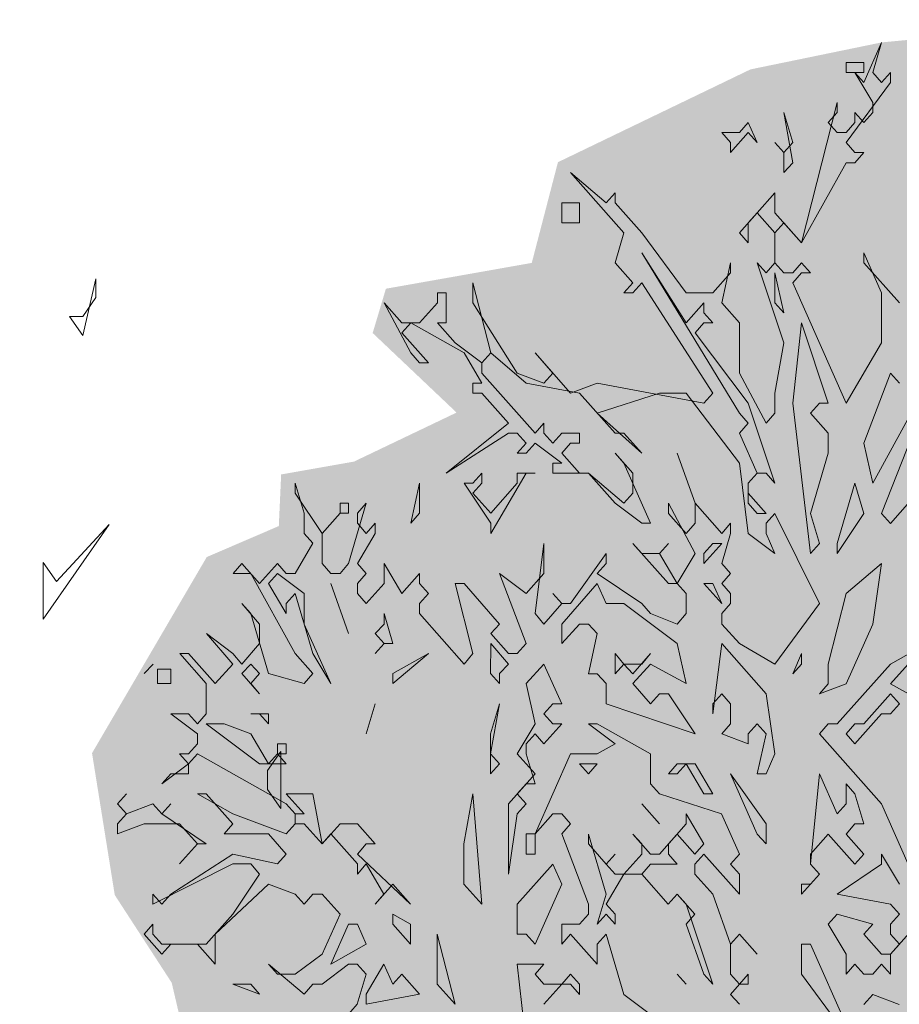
# Model space of a CAD drawing. Header units: metres. Extents: x -111 to -1, y -8 to 26.
# Tile 179 of 209: x -9.12 to -8, y 4.44 to 5.7. Entities that reach past the tile are written whole.
import ezdxf

# ---------------------------------------------------------------- set-up
doc = ezdxf.new("R2010")
doc.units = ezdxf.units.M
doc.header["$MEASUREMENT"] = 0
doc.layers.add('60 Pflanzen außen', color=7, linetype='Continuous')
doc.layers.add('94 Genehmigungsplanung Bemaßung', color=7, linetype='Continuous')
doc.styles.add('ERSTELLTER_STIL_2', font='arial.ttf')
doc.dimstyles.new('ERSTELLTER_STIL__1', dxfattribs={"dimtxt": 0.25, "dimasz": 0.19, "dimexe": 0.18, "dimexo": 0.1, "dimgap": 0, "dimtad": 1, "dimtih": 1, "dimtoh": 1, "dimzin": 0, "dimdsep": 46, "dimtxsty": 'ERSTELLTER_STIL_2', "dimblk": 'ARROWHEAD_6', "dimblk1": 'ARROWHEAD_6', "dimblk2": 'ARROWHEAD_6', "dimcen": 0.09, "dimclrd": 7, "dimclre": 7, "dimclrt": 7, "dimazin": 0, "dimtfac": 1, "dimtdec": 4, "dimtmove": 0, "dimatfit": 3, "dimfxl": 1, "dimtolj": 1, "dimtzin": 0, "dimarcsym": 0})

# ---------------------------------------------------------------- blocks, each defined once
blk = doc.blocks.new('Laubbäume 27[5]_1', base_point=(-10.1098, -0.2738))
at = {"layer": '60 Pflanzen außen', "color": 8, "linetype": 'Continuous', "lineweight": 18}
for p, q in [((-9.0422, 5.2973), (-9.0254, 5.3697)), ((-9.0254, 5.3697), (-9.0254, 5.3455)), ((-9.0254, 5.3455), (-9.0422, 5.3214)), ((-9.0422, 5.3214), (-9.059, 5.3214)), ((-9.059, 5.3214), (-9.0422, 5.2973)), ((-9.0927, 4.9355), (-9.0085, 5.0561)), ((-9.0085, 5.0561), (-9.0759, 4.9838)), ((-9.0927, 5.0079), (-9.0927, 4.9355)), ((-9.0759, 4.9838), (-9.0927, 5.0079)), ((-8.7897, 4.7667), (-8.8066, 4.7426)), ((-8.7898, 4.6943), (-8.7897, 4.7667)), ((-8.8066, 4.7426), (-8.8066, 4.7185)), ((-8.8066, 4.7185), (-8.7898, 4.6943))]:
    blk.add_line(p, q, dxfattribs=at)
blk = doc.blocks.new('Laubbäume 27[6]_1', base_point=(-8.3502, -0.2668))
at = {"layer": '60 Pflanzen außen', "linetype": 'Continuous', "lineweight": 0, "true_color": 0xffffff}
blk.add_hatch(color=7, dxfattribs=at).paths.add_polyline_path([(-6.6475, 2.5065), (-6.8906, 2.5734), (-6.9676, 2.7181), (-7.1273, 2.91), (-7.1854, 2.995), (-7.1443, 3.0471), (-7.0934, 3.006), (-6.9603, 2.9292), (-6.97, 2.8195), (-6.8877, 2.7456), (-6.8078, 2.8469), (-6.5923, 2.8497), (-6.5705, 3.0827), (-6.5801, 3.2471), (-6.5341, 3.3623), (-6.6067, 3.5213), (-6.7472, 3.6063), (-6.7956, 3.5788), (-6.815, 3.524), (-6.9063, 3.4876), (-6.9312, 3.6255), (-6.8634, 3.6775), (-6.7786, 3.8173), (-6.9795, 3.9483), (-6.9359, 4.1436), (-7.1587, 4.2395), (-7.2472, 4.3596), (-7.1661, 4.5142), (-7.2428, 4.8339), (-7.3857, 4.9445), (-7.4921, 4.9878), (-7.4929, 5.0797), (-7.5528, 5.2101), (-7.6311, 5.1785), (-7.7346, 5.2548), (-7.6859, 5.3589), (-7.6495, 5.5048), (-7.6591, 5.6825), (-7.7985, 5.6923), (-8.0234, 5.6709), (-8.1907, 5.6365), (-8.4362, 5.5182), (-8.4696, 5.3898), (-8.6556, 5.3569), (-8.6725, 5.3004), (-8.5655, 5.199), (-8.6963, 5.1365), (-8.7892, 5.1201), (-8.7922, 5.0543), (-8.8841, 5.0148), (-9.0304, 4.7648), (-9.0014, 4.5839), (-8.9288, 4.4721), (-8.9026, 4.3602), (-9.0217, 4.3931), (-9.1467, 4.4326), (-9.1588, 4.7287), (-9.3325, 4.9228), (-9.4081, 4.9129), (-9.5999, 4.5421), (-9.6289, 4.3998), (-9.7277, 4.2715), (-9.5678, 4.1386), (-9.3892, 3.9401), (-9.3493, 3.8315), (-9.4185, 3.7174), (-9.5105, 3.7545), (-9.5629, 3.8178), (-9.5716, 3.6712), (-9.6152, 3.5988), (-9.739, 3.7108), (-9.862, 3.7222), (-9.8201, 3.4759), (-10.0972, 3.4227), (-10.2469, 3.3386), (-10.3027, 3.1333), (-10.3139, 2.9644), (-10.3097, 2.7417), (-10.3013, 2.5665), (-10.1089, 2.3722), (-10.1257, 2.287), (-10.0294, 2.2017), (-10.0336, 2.0691), (-9.9385, 1.9105), (-9.7785, 1.818), (-9.9375, 1.6664), (-9.8705, 1.5385), (-9.812, 1.6427), (-9.7268, 1.6948), (-9.6488, 1.5054), (-9.661, 1.3656), (-9.5538, 1.3451), (-9.699, 1.2022), (-9.7618, 1.079), (-9.7535, 0.8517), (-9.5797, 0.8845), (-9.4074, 0.7906), (-9.395, 0.6372), (-9.2824, 0.4755), (-9.1933, 0.3727), (-9.115, 0.4201), (-9.0703, 0.7085), (-9.0284, 0.7796), (-8.9726, 0.7203), (-8.9029, 0.748), (-8.8626, 0.7614), (-8.875, 0.9216), (-8.7495, 1.044), (-8.6798, 1.044), (-8.5299, 0.9848), (-8.4671, 0.969), (-8.2958, 0.8165), (-8.2505, 0.4971), (-8.2845, 0.3821), (-8.2619, 0.2288), (-8.2732, 0.0883), (-8.2619, 0.05), (-8.2732, -0.0139), (-8.2619, -0.0267), (-8.2846, -0.18), (-8.3072, -0.2311), (-8.2619, -0.2183), (-8.2393, -0.1928), (-8.1826, -0.2311), (-8.1486, -0.2183), (-8.1373, -0.2055), (-8.1033, -0.2311), (-8.092, -0.2439), (-8.0466, -0.2311), (-8.0126, -0.2311), (-8.0466, -0.1672), (-8.0576, 0.0931), (-8.0466, 0.2032), (-8.0579, 0.216), (-8.0466, 0.2288), (-8.0692, 0.3821), (-8.0525, 0.4573), (-7.9431, 0.413), (-7.8131, 0.3147), (-7.7695, 0.3443), (-7.7538, 0.4166), (-7.7085, 0.4725), (-7.6765, 0.3903), (-7.617, 0.3376), (-7.5457, 0.3732), (-7.5219, 0.4934), (-7.5372, 0.7254), (-7.4614, 0.6977), (-7.4818, 0.8034), (-7.4207, 0.8582), (-7.3971, 0.9361), (-7.3153, 0.9443), (-7.3063, 0.8721), (-7.2478, 0.831), (-7.2417, 0.6985), (-7.1489, 0.5614), (-7.0279, 0.7396), (-7.0864, 0.8972), (-7.2158, 1.0956), (-7.1549, 1.1325), (-6.9835, 0.9338), (-6.9088, 0.9634), (-7.0359, 1.1531), (-7.0343, 1.3175), (-6.9552, 1.2604), (-6.82, 1.4089), (-6.9209, 1.6396), (-6.8665, 1.6533), (-6.7736, 1.6031), (-6.6979, 1.6728), (-6.7711, 1.9357), (-6.7115, 2.0427), (-6.6098, 2.1413), (-6.589, 2.2701)])
at = {"layer": '60 Pflanzen außen', "color": 8, "linetype": 'Continuous', "lineweight": 18}
for p, q in [((-8.0234, 5.6709), (-8.0461, 5.6198)), ((-8.0347, 5.6326), (-8.0234, 5.6709)), ((-8.0461, 5.6454), (-8.0687, 5.6454)), ((-8.0687, 5.6454), (-8.0687, 5.6326)), ((-8.0461, 5.6326), (-8.0461, 5.6454)), ((-8.0687, 5.6326), (-8.0574, 5.6326)), ((-8.0574, 5.6326), (-8.0461, 5.6326)), ((-8.0574, 5.6326), (-8.0347, 5.5943)), ((-8.0461, 5.6198), (-8.0574, 5.6326)), ((-8.0234, 5.6198), (-8.0347, 5.6326)), ((-8.0121, 5.6326), (-8.0234, 5.6198)), ((-8.0121, 5.6198), (-8.0121, 5.6326)), ((-8.0687, 5.5432), (-8.0121, 5.6198)), ((-8.0801, 5.5943), (-8.1254, 5.4154)), ((-8.0801, 5.5815), (-8.0801, 5.5943)), ((-8.0347, 5.5943), (-8.0347, 5.5815)), ((-8.1367, 5.5176), (-8.1481, 5.5815)), ((-8.1481, 5.5815), (-8.1367, 5.5432)), ((-8.0914, 5.5687), (-8.0801, 5.5815)), ((-8.0461, 5.5687), (-8.0574, 5.5815)), ((-8.0574, 5.5815), (-8.0574, 5.5687)), ((-8.0347, 5.5815), (-8.0461, 5.5687)), ((-8.1934, 5.5688), (-8.2047, 5.556)), ((-8.1821, 5.5432), (-8.1934, 5.5688)), ((-8.0801, 5.556), (-8.0914, 5.5687)), ((-8.0574, 5.5687), (-8.0687, 5.556)), ((-8.2274, 5.556), (-8.216, 5.5432)), ((-8.2047, 5.556), (-8.2274, 5.556)), ((-8.216, 5.5304), (-8.1934, 5.556)), ((-8.1934, 5.556), (-8.1821, 5.5432)), ((-8.0687, 5.556), (-8.0801, 5.556)), ((-8.216, 5.5432), (-8.216, 5.5304)), ((-8.1481, 5.5304), (-8.1594, 5.5432)), ((-8.1594, 5.5432), (-8.1481, 5.5304)), ((-8.1367, 5.5432), (-8.1481, 5.5304)), ((-8.0574, 5.5304), (-8.0687, 5.5432)), ((-8.1481, 5.5304), (-8.1481, 5.5049)), ((-8.0574, 5.5176), (-8.0461, 5.5304)), ((-8.0461, 5.5304), (-8.0574, 5.5304)), ((-8.1481, 5.5049), (-8.1367, 5.5176)), ((-8.1254, 5.4154), (-8.0687, 5.5176)), ((-8.0687, 5.5176), (-8.0574, 5.5176)), ((-8.3747, 5.4666), (-8.42, 5.5049)), ((-8.42, 5.5049), (-8.352, 5.4282)), ((-8.3634, 5.4793), (-8.3747, 5.4666)), ((-8.3634, 5.4666), (-8.3634, 5.4793)), ((-8.1594, 5.4793), (-8.2047, 5.4282)), ((-8.1594, 5.4538), (-8.1594, 5.4793)), ((-8.4087, 5.4666), (-8.4313, 5.4666)), ((-8.4313, 5.4666), (-8.4313, 5.441)), ((-8.4087, 5.441), (-8.4087, 5.4666)), ((-8.3294, 5.4282), (-8.3634, 5.4666)), ((-8.1934, 5.441), (-8.1821, 5.4538)), ((-8.1821, 5.4538), (-8.1594, 5.4282)), ((-8.1254, 5.4154), (-8.1594, 5.4538)), ((-8.4313, 5.441), (-8.42, 5.441)), ((-8.42, 5.441), (-8.4087, 5.441)), ((-8.1934, 5.4155), (-8.1934, 5.441)), ((-8.1594, 5.4282), (-8.1481, 5.441)), ((-8.1481, 5.441), (-8.1254, 5.4154)), ((-8.352, 5.4282), (-8.3634, 5.3899)), ((-8.2727, 5.3516), (-8.3294, 5.4282)), ((-8.2047, 5.4282), (-8.1934, 5.4155)), ((-8.1594, 5.4282), (-8.1594, 5.3899)), ((-8.1594, 5.3899), (-8.1594, 5.4282)), ((-8.2727, 5.3133), (-8.3294, 5.4027)), ((-8.3294, 5.4027), (-8.2047, 5.1983)), ((-8.0461, 5.3899), (-8.0461, 5.4027)), ((-8.0461, 5.4027), (-8.0234, 5.3516)), ((-8.3634, 5.3899), (-8.3407, 5.3644)), ((-8.2274, 5.3388), (-8.2161, 5.3899)), ((-8.2161, 5.3899), (-8.2161, 5.3771)), ((-8.1707, 5.3771), (-8.1821, 5.3899)), ((-8.1821, 5.3899), (-8.1481, 5.2877)), ((-8.1594, 5.3899), (-8.1707, 5.3771)), ((-8.1481, 5.3771), (-8.1594, 5.3899)), ((-8.1254, 5.3899), (-8.1367, 5.3771)), ((-8.1141, 5.3771), (-8.1254, 5.3899)), ((-8.0008, 5.3388), (-8.0461, 5.3899)), ((-8.2161, 5.3771), (-8.2387, 5.3516)), ((-8.1481, 5.326), (-8.1594, 5.3771)), ((-8.1594, 5.3771), (-8.1594, 5.3388)), ((-8.1367, 5.3771), (-8.1481, 5.3771)), ((-8.1367, 5.3643), (-8.1254, 5.3771)), ((-8.1254, 5.3771), (-8.1141, 5.3771)), ((-8.5447, 5.3388), (-8.5447, 5.3644)), ((-8.5447, 5.3644), (-8.522, 5.275)), ((-8.3407, 5.3644), (-8.352, 5.3516)), ((-8.3407, 5.3516), (-8.3294, 5.3644)), ((-8.3294, 5.3644), (-8.2387, 5.2238)), ((-8.0688, 5.211), (-8.1367, 5.3643)), ((-8.5787, 5.3516), (-8.59, 5.3516)), ((-8.59, 5.3516), (-8.59, 5.3388)), ((-8.5787, 5.3133), (-8.5787, 5.3516)), ((-8.352, 5.3516), (-8.3407, 5.3516)), ((-8.2387, 5.3516), (-8.2727, 5.3516)), ((-8.0234, 5.3516), (-8.0234, 5.2877)), ((-8.6353, 5.3133), (-8.658, 5.3388)), ((-8.658, 5.3388), (-8.624, 5.275)), ((-8.59, 5.3388), (-8.6127, 5.3133)), ((-8.488, 5.2494), (-8.5447, 5.3388)), ((-8.2501, 5.3388), (-8.2727, 5.3133)), ((-8.2501, 5.326), (-8.2501, 5.3388)), ((-8.2047, 5.3133), (-8.2274, 5.3388)), ((-8.1594, 5.3388), (-8.1481, 5.326)), ((-8.2387, 5.3133), (-8.2501, 5.326)), ((-8.6127, 5.3133), (-8.6353, 5.3133)), ((-8.6353, 5.3005), (-8.624, 5.3133)), ((-8.624, 5.3133), (-8.556, 5.275)), ((-8.5673, 5.2877), (-8.59, 5.3133)), ((-8.59, 5.3133), (-8.5787, 5.3133)), ((-8.2614, 5.3005), (-8.2501, 5.3133)), ((-8.2501, 5.3133), (-8.2387, 5.3133)), ((-8.2047, 5.2494), (-8.2047, 5.3133)), ((-8.1254, 5.3132), (-8.1368, 5.211)), ((-8.0914, 5.211), (-8.1254, 5.3132)), ((-8.6013, 5.2622), (-8.6353, 5.3005)), ((-8.1934, 5.2111), (-8.2614, 5.3005)), ((-8.5333, 5.2622), (-8.5673, 5.2877)), ((-8.1481, 5.2877), (-8.1594, 5.2238)), ((-8.0234, 5.2877), (-8.0688, 5.211)), ((-8.624, 5.275), (-8.6127, 5.2622)), ((-8.556, 5.275), (-8.5333, 5.2366)), ((-8.522, 5.275), (-8.5333, 5.2622)), ((-8.5333, 5.2622), (-8.522, 5.275)), ((-8.522, 5.275), (-8.4767, 5.2366)), ((-8.42, 5.2239), (-8.4654, 5.275)), ((-8.4654, 5.275), (-8.4427, 5.2494)), ((-8.0348, 5.1088), (-7.9441, 5.2749)), ((-8.6127, 5.2622), (-8.6013, 5.2622)), ((-8.5333, 5.2494), (-8.5333, 5.2622)), ((-8.4654, 5.1728), (-8.5333, 5.2494)), ((-8.454, 5.2366), (-8.488, 5.2494)), ((-8.4427, 5.2494), (-8.454, 5.2366)), ((-8.1708, 5.1855), (-8.2047, 5.2494)), ((-8.0121, 5.2494), (-8.0461, 5.1599)), ((-8.0008, 5.2366), (-8.0121, 5.2494)), ((-8.5333, 5.2366), (-8.5447, 5.2366)), ((-8.5447, 5.2366), (-8.5447, 5.2239)), ((-8.4767, 5.2366), (-8.4087, 5.2238)), ((-8.386, 5.2366), (-8.42, 5.2239)), ((-8.2501, 5.2111), (-8.386, 5.2366)), ((-8.5447, 5.2239), (-8.5333, 5.2239)), ((-8.5333, 5.2239), (-8.4994, 5.1855)), ((-8.4087, 5.2238), (-8.3634, 5.1727)), ((-8.386, 5.1983), (-8.3067, 5.2238)), ((-8.3067, 5.2238), (-8.2727, 5.2238)), ((-8.2727, 5.2238), (-8.2048, 5.1344)), ((-8.2387, 5.2238), (-8.2501, 5.2111)), ((-8.1594, 5.2238), (-8.1594, 5.1983)), ((-8.1594, 5.1089), (-8.1934, 5.2111)), ((-8.1368, 5.211), (-8.1141, 5.0194)), ((-8.1141, 5.1983), (-8.1028, 5.211)), ((-8.1028, 5.211), (-8.0914, 5.211)), ((-8.3294, 5.1472), (-8.386, 5.1983)), ((-8.2047, 5.1983), (-8.1934, 5.1855)), ((-8.1594, 5.1983), (-8.1708, 5.1855)), ((-8.0914, 5.1727), (-8.1141, 5.1983)), ((-8.4994, 5.1855), (-8.5787, 5.1217)), ((-8.454, 5.1855), (-8.4654, 5.1728)), ((-8.454, 5.1728), (-8.454, 5.1855)), ((-8.1934, 5.1855), (-8.2047, 5.1727)), ((-8.0235, 5.0705), (-7.9781, 5.1855)), ((-8.5787, 5.1217), (-8.4994, 5.1728)), ((-8.4994, 5.1728), (-8.488, 5.1728)), ((-8.488, 5.1728), (-8.4767, 5.16)), ((-8.4427, 5.16), (-8.454, 5.1728)), ((-8.4314, 5.1728), (-8.4427, 5.16)), ((-8.4087, 5.1727), (-8.4314, 5.1728)), ((-8.4087, 5.16), (-8.4087, 5.1727)), ((-8.3634, 5.1727), (-8.3521, 5.1727)), ((-8.3521, 5.1727), (-8.3294, 5.1472)), ((-8.2047, 5.1727), (-8.1821, 5.1216)), ((-8.0914, 5.1472), (-8.0914, 5.1727)), ((-8.4767, 5.16), (-8.488, 5.1472)), ((-8.4767, 5.1472), (-8.4654, 5.16)), ((-8.4654, 5.16), (-8.4314, 5.1344)), ((-8.4314, 5.1472), (-8.42, 5.16)), ((-8.42, 5.16), (-8.4087, 5.16)), ((-8.0461, 5.1599), (-8.0348, 5.1088)), ((-8.488, 5.1472), (-8.4767, 5.1472)), ((-8.4087, 5.1216), (-8.4314, 5.1472)), ((-8.3521, 5.1344), (-8.3634, 5.1472)), ((-8.3634, 5.1472), (-8.3407, 5.1216)), ((-8.2614, 5.0833), (-8.2841, 5.1472)), ((-8.2841, 5.1472), (-8.2614, 5.0833)), ((-8.1141, 5.0705), (-8.0914, 5.1472)), ((-8.4314, 5.1344), (-8.4427, 5.1344)), ((-8.4427, 5.1344), (-8.4427, 5.1217)), ((-8.3181, 5.0578), (-8.3521, 5.1344)), ((-8.2048, 5.1344), (-8.1934, 5.045)), ((-8.5334, 5.1217), (-8.5447, 5.1089)), ((-8.5334, 5.1089), (-8.5334, 5.1217)), ((-8.522, 5.045), (-8.4767, 5.1217)), ((-8.4654, 5.1217), (-8.488, 5.1217)), ((-8.488, 5.1217), (-8.488, 5.1089)), ((-8.4767, 5.1217), (-8.4654, 5.1217)), ((-8.4427, 5.1217), (-8.3974, 5.1216)), ((-8.3974, 5.1216), (-8.4087, 5.1216)), ((-8.3974, 5.1216), (-8.3634, 5.0833)), ((-8.3521, 5.0833), (-8.3974, 5.1216)), ((-8.3407, 5.1216), (-8.3407, 5.0961)), ((-8.1821, 5.1216), (-8.1934, 5.1089)), ((-8.1934, 5.1089), (-8.1821, 5.1216)), ((-8.1821, 5.1216), (-8.1708, 5.1216)), ((-8.1708, 5.1216), (-8.1594, 5.1089)), ((-8.7713, 5.0961), (-8.7713, 5.1089)), ((-8.7713, 5.1089), (-8.76, 5.0706)), ((-8.624, 5.0578), (-8.6127, 5.1089)), ((-8.6127, 5.1089), (-8.6127, 5.0706)), ((-8.5447, 5.1089), (-8.556, 5.1089)), ((-8.556, 5.1089), (-8.522, 5.0578)), ((-8.5447, 5.0961), (-8.5334, 5.1089)), ((-8.488, 5.1089), (-8.522, 5.0706)), ((-8.1934, 5.1089), (-8.1934, 5.0833)), ((-8.1934, 5.0961), (-8.1934, 5.1089)), ((-8.0574, 5.1088), (-8.0801, 5.0322)), ((-8.0461, 5.0705), (-8.0574, 5.1088)), ((-8.7368, 5.045), (-8.7713, 5.0961)), ((-8.522, 5.0706), (-8.5447, 5.0961)), ((-8.3407, 5.0961), (-8.3521, 5.0833)), ((-8.1708, 5.0705), (-8.1934, 5.0961)), ((-7.9781, 5.0961), (-8.0121, 5.0577)), ((-8.7033, 5.0834), (-8.7141, 5.0834)), ((-8.7141, 5.0834), (-8.7141, 5.0706)), ((-8.6807, 5.0834), (-8.7033, 5.0067)), ((-8.7033, 5.0706), (-8.7033, 5.0834)), ((-8.692, 5.0706), (-8.6807, 5.0834)), ((-8.3634, 5.0833), (-8.3294, 5.0578)), ((-8.2954, 5.0705), (-8.2954, 5.0833)), ((-8.2954, 5.0833), (-8.2614, 5.0194)), ((-8.2274, 5.045), (-8.2614, 5.0833)), ((-8.2614, 5.0833), (-8.2614, 5.0578)), ((-8.1934, 5.0833), (-8.1821, 5.0705)), ((-8.76, 5.0706), (-8.76, 5.045)), ((-8.7368, 5.045), (-8.7141, 5.0706)), ((-8.7141, 5.0706), (-8.7368, 5.045)), ((-8.7141, 5.0706), (-8.7033, 5.0706)), ((-8.692, 5.0578), (-8.692, 5.0706)), ((-8.6127, 5.0706), (-8.624, 5.0578)), ((-8.2727, 5.045), (-8.2954, 5.0705)), ((-8.1821, 5.0705), (-8.1708, 5.0705)), ((-8.1708, 5.0578), (-8.1594, 5.0705)), ((-8.1594, 5.0705), (-8.1028, 4.9555)), ((-8.1028, 5.0322), (-8.1141, 5.0705)), ((-8.0801, 5.0194), (-8.0461, 5.0705)), ((-8.0121, 5.0577), (-8.0235, 5.0705)), ((-8.6807, 5.045), (-8.692, 5.0578)), ((-8.6693, 5.0578), (-8.6807, 5.045)), ((-8.6693, 5.045), (-8.6693, 5.0578)), ((-8.522, 5.0578), (-8.522, 5.045)), ((-8.3294, 5.0578), (-8.3181, 5.0578)), ((-8.2614, 5.0578), (-8.2727, 5.045)), ((-8.2161, 5.0578), (-8.2274, 5.045)), ((-8.2161, 5.045), (-8.2161, 5.0578)), ((-8.1708, 5.045), (-8.1708, 5.0578)), ((-8.76, 5.045), (-8.7487, 5.0323)), ((-8.7368, 5.0067), (-8.7368, 5.045)), ((-8.692, 5.0067), (-8.6693, 5.045)), ((-8.2274, 5.0067), (-8.2161, 5.045)), ((-8.1934, 5.045), (-8.1594, 5.0194)), ((-8.1594, 5.0194), (-8.1708, 5.045)), ((-8.7487, 5.0323), (-8.7713, 4.9939)), ((-8.4654, 4.9428), (-8.454, 5.0322)), ((-8.454, 5.0322), (-8.4541, 4.9939)), ((-8.3294, 5.0194), (-8.3407, 5.0322)), ((-8.3407, 5.0322), (-8.2954, 4.9811)), ((-8.3067, 5.0194), (-8.2954, 5.0322)), ((-8.2954, 5.0322), (-8.3067, 5.0194)), ((-8.2501, 5.0067), (-8.2274, 5.0322)), ((-8.2388, 5.0322), (-8.2501, 5.0194)), ((-8.2274, 5.0322), (-8.2388, 5.0322)), ((-8.1141, 5.0194), (-8.1028, 5.0322)), ((-8.0801, 5.0322), (-8.0801, 5.0194)), ((-8.3747, 5.0194), (-8.4201, 4.9556)), ((-8.3747, 5.0067), (-8.3747, 5.0194)), ((-8.3067, 5.0194), (-8.3294, 5.0194)), ((-8.2841, 4.9811), (-8.3067, 5.0194)), ((-8.2614, 5.0194), (-8.2841, 4.9811)), ((-8.2501, 5.0194), (-8.2501, 5.0067)), ((-8.8393, 5.0067), (-8.8506, 4.9939)), ((-8.8167, 4.9812), (-8.8393, 5.0067)), ((-8.794, 5.0067), (-8.8167, 4.9812)), ((-8.7827, 4.9939), (-8.794, 5.0067)), ((-8.726, 4.9939), (-8.7368, 5.0067)), ((-8.7033, 5.0067), (-8.7141, 4.9939)), ((-8.6807, 4.9939), (-8.692, 5.0067)), ((-8.6354, 4.9684), (-8.658, 5.0067)), ((-8.658, 5.0067), (-8.658, 4.9811)), ((-8.3861, 4.9939), (-8.3747, 5.0067)), ((-8.2161, 4.9939), (-8.2274, 5.0067)), ((-8.0235, 5.0066), (-8.0688, 4.9683)), ((-8.0348, 4.9294), (-8.0235, 5.0066)), ((-8.8506, 4.9939), (-8.828, 4.9939)), ((-8.828, 4.9939), (-8.7713, 4.8917)), ((-8.794, 4.9939), (-8.8053, 4.9812)), ((-8.76, 4.9684), (-8.794, 4.9939)), ((-8.7713, 4.9939), (-8.7827, 4.9939)), ((-8.7141, 4.9939), (-8.726, 4.9939)), ((-8.692, 4.9812), (-8.6807, 4.9939)), ((-8.6127, 4.9939), (-8.6354, 4.9684)), ((-8.6127, 4.9811), (-8.6127, 4.9939)), ((-8.4767, 4.9684), (-8.5107, 4.9939)), ((-8.5107, 4.9939), (-8.4767, 4.9045)), ((-8.4541, 4.9939), (-8.4767, 4.9684)), ((-8.3294, 4.9556), (-8.3861, 4.9939)), ((-8.2274, 4.9811), (-8.2161, 4.9939)), ((-8.8053, 4.9812), (-8.7827, 4.9428)), ((-8.726, 4.9812), (-8.7033, 4.9173)), ((-8.7033, 4.9173), (-8.726, 4.9812)), ((-8.692, 4.9684), (-8.692, 4.9812)), ((-8.658, 4.9811), (-8.6807, 4.9556)), ((-8.6014, 4.9684), (-8.6127, 4.9811)), ((-8.556, 4.9811), (-8.5674, 4.9811)), ((-8.5674, 4.9811), (-8.5447, 4.8917)), ((-8.5107, 4.9294), (-8.556, 4.9811)), ((-8.3861, 4.9811), (-8.4314, 4.9294)), ((-8.3747, 4.9556), (-8.3861, 4.9811)), ((-8.2954, 4.9811), (-8.2841, 4.9811)), ((-8.2841, 4.9811), (-8.2728, 4.9683)), ((-8.2388, 4.9811), (-8.2501, 4.9811)), ((-8.2501, 4.9811), (-8.2274, 4.9556)), ((-8.2274, 4.9556), (-8.2388, 4.9811)), ((-8.2161, 4.9683), (-8.2274, 4.9811)), ((-8.7827, 4.9556), (-8.7713, 4.9684)), ((-8.7713, 4.9684), (-8.7487, 4.8917)), ((-8.76, 4.9294), (-8.76, 4.9684)), ((-8.6807, 4.9556), (-8.692, 4.9684)), ((-8.6127, 4.9556), (-8.6014, 4.9684)), ((-8.4314, 4.9556), (-8.4427, 4.9684)), ((-8.4427, 4.9684), (-8.4314, 4.9556)), ((-8.2728, 4.9683), (-8.2728, 4.9428)), ((-8.2161, 4.9556), (-8.2161, 4.9683)), ((-8.0688, 4.9683), (-8.0915, 4.8783)), ((-8.828, 4.9428), (-8.8393, 4.9556)), ((-8.8393, 4.9556), (-8.8167, 4.9294)), ((-8.7827, 4.9428), (-8.7827, 4.9556)), ((-8.6127, 4.9428), (-8.6127, 4.9556)), ((-8.4314, 4.9556), (-8.4541, 4.9294)), ((-8.4201, 4.9556), (-8.4314, 4.9556)), ((-8.3521, 4.9556), (-8.3747, 4.9556)), ((-8.2841, 4.9045), (-8.3521, 4.9556)), ((-8.3181, 4.9428), (-8.3294, 4.9556)), ((-8.2274, 4.9428), (-8.2161, 4.9556)), ((-8.1028, 4.9555), (-8.1595, 4.8783)), ((-8.8053, 4.8662), (-8.828, 4.9428)), ((-8.6467, 4.9045), (-8.658, 4.9428)), ((-8.658, 4.9428), (-8.658, 4.9294)), ((-8.556, 4.8783), (-8.6127, 4.9428)), ((-8.4541, 4.9294), (-8.4654, 4.9428)), ((-8.2841, 4.9294), (-8.3181, 4.9428)), ((-8.2728, 4.9428), (-8.2841, 4.9294)), ((-8.2274, 4.9294), (-8.2274, 4.9428)), ((-7.8988, 4.9428), (-8.0121, 4.8782)), ((-8.8167, 4.9294), (-8.8167, 4.9045)), ((-8.726, 4.8534), (-8.76, 4.9294)), ((-8.658, 4.9294), (-8.6694, 4.9173)), ((-8.522, 4.9173), (-8.5107, 4.9294)), ((-8.4314, 4.9045), (-8.4087, 4.9294)), ((-8.4314, 4.9294), (-8.4314, 4.9045)), ((-8.4087, 4.9294), (-8.3974, 4.9294)), ((-8.3974, 4.9294), (-8.3861, 4.9172)), ((-8.2048, 4.9045), (-8.2274, 4.9294)), ((-8.0688, 4.8533), (-8.0348, 4.9294)), ((-8.8507, 4.8917), (-8.8846, 4.9173)), ((-8.8846, 4.9173), (-8.8507, 4.8783)), ((-8.6694, 4.9173), (-8.658, 4.9045)), ((-8.4994, 4.8917), (-8.522, 4.9173)), ((-8.3861, 4.9172), (-8.3974, 4.8661)), ((-8.8167, 4.9045), (-8.8393, 4.8783)), ((-8.658, 4.9045), (-8.6694, 4.8917)), ((-8.6694, 4.8917), (-8.658, 4.9045)), ((-8.658, 4.9045), (-8.6467, 4.9045)), ((-8.522, 4.9045), (-8.5221, 4.8662)), ((-8.4994, 4.8783), (-8.522, 4.9045)), ((-8.4767, 4.9045), (-8.4881, 4.8917)), ((-8.2728, 4.8534), (-8.2841, 4.9045)), ((-8.2274, 4.9045), (-8.2388, 4.815)), ((-8.1708, 4.8406), (-8.2274, 4.9045)), ((-8.1595, 4.8783), (-8.2048, 4.9045)), ((-8.9073, 4.8917), (-8.9186, 4.8917)), ((-8.9186, 4.8917), (-8.8847, 4.8534)), ((-8.8733, 4.8534), (-8.9073, 4.8917)), ((-8.8393, 4.8783), (-8.8507, 4.8917)), ((-8.7713, 4.8917), (-8.7487, 4.8662)), ((-8.7487, 4.8917), (-8.726, 4.8534)), ((-8.6467, 4.8534), (-8.6014, 4.8917)), ((-8.6014, 4.8917), (-8.6467, 4.8662)), ((-8.5447, 4.8917), (-8.556, 4.8783)), ((-8.4881, 4.8917), (-8.4994, 4.8917)), ((-8.3521, 4.8783), (-8.3634, 4.8917)), ((-8.3634, 4.8917), (-8.3634, 4.8661)), ((-8.3408, 4.8661), (-8.3181, 4.8917)), ((-8.3181, 4.8917), (-8.3294, 4.8783)), ((-8.1368, 4.8661), (-8.1255, 4.8917)), ((-8.1255, 4.8917), (-8.1255, 4.8783)), ((-8.9526, 4.8783), (-8.964, 4.8662)), ((-8.964, 4.8662), (-8.9526, 4.8783)), ((-8.947, 4.8534), (-8.947, 4.8719)), ((-8.947, 4.8719), (-8.93, 4.8719)), ((-8.93, 4.8719), (-8.93, 4.8534)), ((-8.8507, 4.8783), (-8.8733, 4.8534)), ((-8.828, 4.8783), (-8.8393, 4.8662)), ((-8.8167, 4.8662), (-8.828, 4.8783)), ((-8.5107, 4.8662), (-8.4994, 4.8783)), ((-8.4541, 4.8783), (-8.4767, 4.8534)), ((-8.4314, 4.8278), (-8.4541, 4.8783)), ((-8.3634, 4.8661), (-8.3521, 4.8783)), ((-8.3521, 4.8783), (-8.3408, 4.8661)), ((-8.3294, 4.8783), (-8.3521, 4.8783)), ((-8.3408, 4.8534), (-8.3181, 4.8783)), ((-8.3181, 4.8783), (-8.2728, 4.8534)), ((-8.1255, 4.8783), (-8.1368, 4.8661)), ((-8.0915, 4.8783), (-8.0915, 4.8533)), ((-8.0121, 4.8782), (-8.0801, 4.8022)), ((-8.0121, 4.8533), (-7.9895, 4.8782)), ((-8.8393, 4.8662), (-8.8167, 4.8406)), ((-8.828, 4.8534), (-8.8167, 4.8662)), ((-8.76, 4.8534), (-8.8053, 4.8662)), ((-8.7487, 4.8662), (-8.76, 4.8534)), ((-8.6467, 4.8662), (-8.6467, 4.8534)), ((-8.5221, 4.8662), (-8.5107, 4.8534)), ((-8.5107, 4.8534), (-8.5107, 4.8662)), ((-8.3974, 4.8661), (-8.3861, 4.8661)), ((-8.3861, 4.8661), (-8.3747, 4.8534)), ((-8.93, 4.8534), (-8.947, 4.8534)), ((-8.8847, 4.8534), (-8.8847, 4.8151)), ((-8.8167, 4.8406), (-8.828, 4.8534)), ((-8.4767, 4.8534), (-8.4654, 4.8023)), ((-8.3747, 4.8534), (-8.3747, 4.8278)), ((-8.3181, 4.8278), (-8.3408, 4.8534)), ((-8.0915, 4.8533), (-8.1028, 4.8406)), ((-8.1028, 4.8406), (-8.0688, 4.8533)), ((-7.9668, 4.8278), (-8.0121, 4.8533)), ((-8.3068, 4.8406), (-8.3181, 4.8278)), ((-8.2954, 4.8406), (-8.3068, 4.8406)), ((-8.2614, 4.7895), (-8.2954, 4.8406)), ((-8.2388, 4.8278), (-8.2274, 4.8406)), ((-8.2274, 4.8406), (-8.2161, 4.8278)), ((-8.1595, 4.7639), (-8.1708, 4.8406)), ((-8.0122, 4.8406), (-8.0461, 4.8022)), ((-8.0008, 4.8278), (-8.0122, 4.8406)), ((-8.6694, 4.8278), (-8.6807, 4.7895)), ((-8.6807, 4.7895), (-8.6694, 4.8278)), ((-8.5221, 4.764), (-8.5107, 4.8278)), ((-8.5107, 4.8278), (-8.5221, 4.7895)), ((-8.4541, 4.8151), (-8.4427, 4.8278)), ((-8.4427, 4.8278), (-8.4314, 4.8278)), ((-8.3747, 4.8278), (-8.2614, 4.7895)), ((-8.2388, 4.815), (-8.2388, 4.8278)), ((-8.2161, 4.8278), (-8.2161, 4.8023)), ((-8.0122, 4.815), (-8.0008, 4.8278)), ((-8.9073, 4.8151), (-8.93, 4.8151)), ((-8.93, 4.8151), (-8.896, 4.7895)), ((-8.896, 4.8023), (-8.9073, 4.8151)), ((-8.8847, 4.8151), (-8.896, 4.8023)), ((-8.8053, 4.8151), (-8.828, 4.8151)), ((-8.828, 4.8151), (-8.8167, 4.8151)), ((-8.8167, 4.8151), (-8.8053, 4.8023)), ((-8.8053, 4.8023), (-8.8053, 4.8151)), ((-8.4427, 4.8023), (-8.4541, 4.8151)), ((-8.0575, 4.7767), (-8.0235, 4.815)), ((-8.0235, 4.815), (-8.0122, 4.815)), ((-8.862, 4.8023), (-8.8847, 4.8023)), ((-8.8847, 4.8023), (-8.8167, 4.7512)), ((-8.828, 4.7895), (-8.862, 4.8023)), ((-8.4654, 4.8023), (-8.4881, 4.764)), ((-8.4541, 4.7767), (-8.4314, 4.8023)), ((-8.4314, 4.8023), (-8.4427, 4.8023)), ((-8.3861, 4.8023), (-8.3974, 4.8023)), ((-8.3974, 4.8023), (-8.3634, 4.7767)), ((-8.3181, 4.7639), (-8.3861, 4.8023)), ((-8.2161, 4.8023), (-8.2274, 4.7895)), ((-8.1935, 4.7895), (-8.1821, 4.8023)), ((-8.1821, 4.8023), (-8.1708, 4.7895)), ((-8.0915, 4.8022), (-8.1028, 4.7895)), ((-8.0801, 4.8022), (-8.0915, 4.8022)), ((-8.0575, 4.8022), (-8.0688, 4.7895)), ((-8.0461, 4.8022), (-8.0575, 4.8022)), ((-8.896, 4.7895), (-8.896, 4.7768)), ((-8.8053, 4.7512), (-8.828, 4.7895)), ((-8.5221, 4.7895), (-8.5221, 4.7384)), ((-8.4767, 4.7767), (-8.4654, 4.7895)), ((-8.4654, 4.7895), (-8.4541, 4.7767)), ((-8.2274, 4.7895), (-8.1935, 4.7767)), ((-8.1935, 4.7767), (-8.1935, 4.7895)), ((-8.1708, 4.7895), (-8.1821, 4.7384)), ((-8.1028, 4.7895), (-8.0235, 4.7)), ((-8.0688, 4.7895), (-8.0575, 4.7767)), ((-8.896, 4.7768), (-8.9073, 4.764)), ((-8.7827, 4.7768), (-8.794, 4.7768)), ((-8.794, 4.7768), (-8.794, 4.764)), ((-8.7827, 4.764), (-8.7827, 4.7768)), ((-8.4767, 4.764), (-8.4767, 4.7767)), ((-8.3634, 4.7767), (-8.3861, 4.7639)), ((-8.9073, 4.764), (-8.9187, 4.764)), ((-8.9187, 4.764), (-8.9073, 4.7512)), ((-8.9073, 4.7512), (-8.896, 4.764)), ((-8.896, 4.764), (-8.7827, 4.7001)), ((-8.794, 4.764), (-8.8053, 4.7512)), ((-8.7827, 4.7512), (-8.794, 4.764)), ((-8.794, 4.764), (-8.7827, 4.764)), ((-8.5107, 4.7512), (-8.5221, 4.764)), ((-8.4881, 4.764), (-8.4654, 4.7384)), ((-8.4654, 4.7256), (-8.4767, 4.764)), ((-8.4201, 4.764), (-8.4654, 4.6618)), ((-8.3861, 4.7639), (-8.4201, 4.764)), ((-8.3181, 4.7256), (-8.3181, 4.7639)), ((-8.1708, 4.7384), (-8.1595, 4.7639)), ((-8.9073, 4.7512), (-8.9413, 4.7257)), ((-8.9073, 4.7384), (-8.9073, 4.7512)), ((-8.8167, 4.7512), (-8.7827, 4.7512)), ((-8.5221, 4.7384), (-8.5107, 4.7512)), ((-8.3861, 4.7512), (-8.4088, 4.7512)), ((-8.4088, 4.7512), (-8.3974, 4.7384)), ((-8.3974, 4.7384), (-8.3861, 4.7512)), ((-8.2841, 4.7512), (-8.2954, 4.7384)), ((-8.2841, 4.7384), (-8.2728, 4.7512)), ((-8.2614, 4.7512), (-8.2841, 4.7512)), ((-8.2728, 4.7512), (-8.2501, 4.7128)), ((-8.2388, 4.7128), (-8.2614, 4.7512)), ((-8.9413, 4.7257), (-8.93, 4.7384)), ((-8.93, 4.7384), (-8.9073, 4.7384)), ((-8.4654, 4.7384), (-8.4994, 4.7001)), ((-8.2954, 4.7384), (-8.2841, 4.7384)), ((-8.1708, 4.6745), (-8.2161, 4.7384)), ((-8.2161, 4.7384), (-8.1821, 4.6617)), ((-8.1821, 4.7384), (-8.1708, 4.7384)), ((-8.1028, 4.7384), (-8.1142, 4.6234)), ((-8.0802, 4.6873), (-8.1028, 4.7384)), ((-8.4881, 4.7129), (-8.4767, 4.7256)), ((-8.4767, 4.7256), (-8.4654, 4.7256)), ((-8.3068, 4.7128), (-8.3181, 4.7256)), ((-8.0575, 4.7128), (-8.0688, 4.7256)), ((-8.0688, 4.7256), (-8.0688, 4.7)), ((-8.998, 4.7001), (-8.9866, 4.7129)), ((-8.9866, 4.7129), (-8.998, 4.7001)), ((-8.8507, 4.6873), (-8.896, 4.7129)), ((-8.896, 4.7129), (-8.8847, 4.7129)), ((-8.8847, 4.7129), (-8.8507, 4.6746)), ((-8.7487, 4.7129), (-8.7827, 4.7129)), ((-8.7827, 4.7129), (-8.76, 4.6873)), ((-8.7368, 4.649), (-8.7487, 4.7129)), ((-8.5447, 4.7129), (-8.5561, 4.649)), ((-8.5334, 4.5723), (-8.5447, 4.7129)), ((-8.4767, 4.7001), (-8.4881, 4.7129)), ((-8.2275, 4.6873), (-8.3068, 4.7128)), ((-8.2501, 4.7128), (-8.2388, 4.7128)), ((-8.0462, 4.6745), (-8.0575, 4.7128)), ((-8.9866, 4.6874), (-8.998, 4.7001)), ((-8.998, 4.7001), (-8.9866, 4.6874)), ((-8.9527, 4.7001), (-8.9866, 4.6874)), ((-8.9413, 4.6874), (-8.9527, 4.7001)), ((-8.9413, 4.6874), (-8.93, 4.7001)), ((-8.93, 4.7001), (-8.9413, 4.6874)), ((-8.7827, 4.7001), (-8.7714, 4.6873)), ((-8.4994, 4.7001), (-8.4994, 4.6107)), ((-8.4881, 4.6873), (-8.4767, 4.7001)), ((-8.3294, 4.7001), (-8.3068, 4.6745)), ((-8.3068, 4.6745), (-8.3294, 4.7001)), ((-8.0688, 4.7), (-8.0802, 4.6873)), ((-8.0235, 4.7), (-7.9895, 4.6234)), ((-8.9866, 4.6874), (-8.998, 4.6746)), ((-8.8847, 4.649), (-8.9413, 4.6874)), ((-8.7827, 4.6618), (-8.8507, 4.6873)), ((-8.7714, 4.6873), (-8.7714, 4.6746)), ((-8.76, 4.6873), (-8.7714, 4.6873)), ((-8.7714, 4.6873), (-8.7714, 4.6746)), ((-8.4994, 4.6107), (-8.4881, 4.6873)), ((-8.4654, 4.6618), (-8.4428, 4.6873)), ((-8.4428, 4.6873), (-8.4314, 4.6873)), ((-8.4314, 4.6873), (-8.4201, 4.6745)), ((-8.2501, 4.649), (-8.2728, 4.6873)), ((-8.2728, 4.6873), (-8.2728, 4.6745)), ((-8.2048, 4.6362), (-8.2275, 4.6873)), ((-8.998, 4.6746), (-8.998, 4.6618)), ((-8.998, 4.6618), (-8.964, 4.6746)), ((-8.964, 4.6746), (-8.9187, 4.6746)), ((-8.9187, 4.6746), (-8.896, 4.649)), ((-8.8507, 4.6746), (-8.862, 4.6618)), ((-8.7714, 4.6746), (-8.7827, 4.6618)), ((-8.7714, 4.6746), (-8.76, 4.6746)), ((-8.76, 4.6746), (-8.7368, 4.649)), ((-8.7141, 4.6746), (-8.7368, 4.649)), ((-8.692, 4.6746), (-8.7141, 4.6746)), ((-8.6694, 4.649), (-8.692, 4.6746)), ((-8.4201, 4.6745), (-8.4314, 4.6618)), ((-8.2728, 4.6745), (-8.3068, 4.6362)), ((-8.1708, 4.649), (-8.1708, 4.6745)), ((-8.0688, 4.6617), (-8.0575, 4.6745)), ((-8.0575, 4.6745), (-8.0462, 4.6745)), ((-8.862, 4.6618), (-8.8054, 4.6618)), ((-8.8054, 4.6618), (-8.7827, 4.6362)), ((-8.7368, 4.649), (-8.726, 4.6618)), ((-8.726, 4.6618), (-8.692, 4.6235)), ((-8.4654, 4.6618), (-8.4767, 4.6618)), ((-8.4767, 4.6618), (-8.4767, 4.6362)), ((-8.4654, 4.6362), (-8.4654, 4.6618)), ((-8.4314, 4.6618), (-8.3974, 4.5723)), ((-8.3974, 4.649), (-8.3974, 4.6617)), ((-8.3974, 4.6617), (-8.3748, 4.5851)), ((-8.3181, 4.6362), (-8.3408, 4.6617)), ((-8.3408, 4.6617), (-8.3294, 4.649)), ((-8.2954, 4.649), (-8.2841, 4.6617)), ((-8.2841, 4.6617), (-8.2615, 4.6362)), ((-8.1821, 4.6617), (-8.1708, 4.649)), ((-8.1142, 4.6362), (-8.0915, 4.6617)), ((-8.0915, 4.6617), (-8.0575, 4.6234)), ((-8.0462, 4.6362), (-8.0688, 4.6617)), ((-8.896, 4.649), (-8.9187, 4.6235)), ((-8.9187, 4.6235), (-8.896, 4.649)), ((-8.896, 4.649), (-8.8847, 4.649)), ((-8.692, 4.6362), (-8.6807, 4.649)), ((-8.6807, 4.649), (-8.6694, 4.649)), ((-8.5561, 4.649), (-8.5561, 4.5979)), ((-8.3748, 4.6234), (-8.3974, 4.649)), ((-8.3294, 4.649), (-8.3294, 4.6362)), ((-8.2954, 4.6362), (-8.2954, 4.649)), ((-8.2615, 4.6362), (-8.2501, 4.649)), ((-8.8507, 4.6362), (-8.93, 4.5851)), ((-8.794, 4.6235), (-8.8507, 4.6362)), ((-8.7827, 4.6362), (-8.794, 4.6235)), ((-8.6241, 4.5723), (-8.692, 4.6362)), ((-8.4767, 4.6362), (-8.4654, 4.6362)), ((-8.3748, 4.6234), (-8.3634, 4.6362)), ((-8.3634, 4.6362), (-8.3748, 4.6234)), ((-8.3294, 4.6362), (-8.3521, 4.6106)), ((-8.3068, 4.6362), (-8.3181, 4.6362)), ((-8.2841, 4.6234), (-8.2954, 4.6362)), ((-8.2615, 4.6234), (-8.2501, 4.6362)), ((-8.2501, 4.6362), (-8.2048, 4.5851)), ((-8.2161, 4.6234), (-8.2048, 4.6362)), ((-8.1142, 4.6234), (-8.1142, 4.6362)), ((-8.0575, 4.6234), (-8.0462, 4.6362)), ((-8.0008, 4.5978), (-8.0235, 4.6362)), ((-8.0235, 4.6362), (-8.0235, 4.6234)), ((-8.9527, 4.5724), (-8.8507, 4.6235)), ((-8.8507, 4.6235), (-8.828, 4.6235)), ((-8.828, 4.6235), (-8.8167, 4.6107)), ((-8.692, 4.6235), (-8.692, 4.6107)), ((-8.692, 4.6107), (-8.6807, 4.6235)), ((-8.6807, 4.6235), (-8.6581, 4.5851)), ((-8.4428, 4.6234), (-8.4881, 4.5723)), ((-8.4314, 4.5979), (-8.4428, 4.6234)), ((-8.3634, 4.6106), (-8.3748, 4.6234)), ((-8.3294, 4.6106), (-8.3181, 4.6234)), ((-8.3181, 4.6234), (-8.2841, 4.6234)), ((-8.2615, 4.6106), (-8.2615, 4.6234)), ((-8.2048, 4.6106), (-8.2161, 4.6234)), ((-8.1028, 4.6106), (-8.1142, 4.6234)), ((-8.1142, 4.6234), (-8.1028, 4.6106)), ((-8.0235, 4.6234), (-8.0802, 4.5851)), ((-8.8167, 4.6107), (-8.8507, 4.5596)), ((-8.3748, 4.5723), (-8.3521, 4.6106)), ((-8.3521, 4.6106), (-8.3634, 4.6106)), ((-8.3521, 4.6106), (-8.3294, 4.6106)), ((-8.3294, 4.6106), (-8.2955, 4.5723)), ((-8.2955, 4.5723), (-8.3294, 4.6106)), ((-8.2388, 4.5851), (-8.2615, 4.6106)), ((-8.2048, 4.5851), (-8.2048, 4.6106)), ((-8.1255, 4.5851), (-8.1028, 4.6106)), ((-8.1028, 4.6106), (-8.1142, 4.5978)), ((-8.8733, 4.534), (-8.8054, 4.5979)), ((-8.8054, 4.5979), (-8.7714, 4.5851)), ((-8.6694, 4.5723), (-8.6467, 4.5979)), ((-8.6467, 4.5979), (-8.6241, 4.5723)), ((-8.5561, 4.5979), (-8.5334, 4.5723)), ((-8.4654, 4.5212), (-8.4314, 4.5979)), ((-8.1142, 4.5978), (-8.1255, 4.5978)), ((-8.1255, 4.5978), (-8.1255, 4.5851)), ((-8.9413, 4.5724), (-8.9527, 4.5852)), ((-8.9527, 4.5852), (-8.9527, 4.5724)), ((-8.93, 4.5851), (-8.9413, 4.5724)), ((-8.7714, 4.5851), (-8.76, 4.5724)), ((-8.76, 4.5724), (-8.7487, 4.5851)), ((-8.7487, 4.5851), (-8.7368, 4.5851)), ((-8.7368, 4.5851), (-8.7141, 4.5596)), ((-8.6581, 4.5851), (-8.6694, 4.5723)), ((-8.3748, 4.5851), (-8.3861, 4.5468)), ((-8.2955, 4.5723), (-8.2841, 4.5851)), ((-8.2841, 4.5851), (-8.2955, 4.5723)), ((-8.2841, 4.5851), (-8.2615, 4.5595)), ((-8.2728, 4.5723), (-8.2841, 4.5851)), ((-8.2161, 4.5212), (-8.2388, 4.5851)), ((-8.0802, 4.5851), (-8.0122, 4.5723)), ((-8.4881, 4.5723), (-8.4881, 4.534)), ((-8.3974, 4.5723), (-8.3974, 4.5595)), ((-8.3634, 4.5595), (-8.3748, 4.5723)), ((-8.2388, 4.4701), (-8.2728, 4.5723)), ((-8.0122, 4.5723), (-8.0008, 4.5595)), ((-8.8507, 4.5596), (-8.8847, 4.5213)), ((-8.7141, 4.5596), (-8.7368, 4.5085)), ((-8.6241, 4.5468), (-8.6467, 4.5596)), ((-8.6467, 4.5596), (-8.6467, 4.5468)), ((-8.3974, 4.5595), (-8.4088, 4.5468)), ((-8.3861, 4.5468), (-8.3748, 4.5595)), ((-8.3748, 4.5595), (-8.3634, 4.5468)), ((-8.3634, 4.5468), (-8.3634, 4.5595)), ((-8.2615, 4.5595), (-8.2728, 4.5468)), ((-8.0802, 4.5595), (-8.0915, 4.5467)), ((-8.0348, 4.5467), (-8.0802, 4.5595)), ((-8.0008, 4.5595), (-8.0122, 4.5467)), ((-8.9527, 4.5468), (-8.964, 4.5341)), ((-8.9527, 4.5341), (-8.9527, 4.5468)), ((-8.7034, 4.5468), (-8.726, 4.4957)), ((-8.692, 4.5468), (-8.7034, 4.5468)), ((-8.6807, 4.5213), (-8.692, 4.5468)), ((-8.6467, 4.5468), (-8.6241, 4.5212)), ((-8.6241, 4.5212), (-8.6241, 4.5468)), ((-8.4088, 4.5468), (-8.4314, 4.5468)), ((-8.4314, 4.5468), (-8.4314, 4.5212)), ((-8.2728, 4.5468), (-8.2501, 4.4829)), ((-8.0915, 4.5467), (-8.0688, 4.5084)), ((-8.0462, 4.534), (-8.0348, 4.5467)), ((-8.0122, 4.5467), (-8.0122, 4.534)), ((-8.0122, 4.5084), (-7.9782, 4.5467)), ((-8.964, 4.5341), (-8.9413, 4.5085)), ((-8.9413, 4.5213), (-8.9527, 4.5341)), ((-8.8734, 4.4957), (-8.8733, 4.534)), ((-8.5674, 4.4446), (-8.5901, 4.534)), ((-8.5901, 4.534), (-8.5901, 4.4701)), ((-8.4881, 4.534), (-8.4768, 4.534)), ((-8.4768, 4.534), (-8.4654, 4.5212)), ((-8.4314, 4.5212), (-8.4201, 4.534)), ((-8.4201, 4.534), (-8.3861, 4.4957)), ((-8.3861, 4.5212), (-8.3748, 4.534)), ((-8.3748, 4.534), (-8.3521, 4.4573)), ((-8.2161, 4.5212), (-8.2048, 4.534)), ((-8.2048, 4.534), (-8.2161, 4.5212)), ((-8.2048, 4.534), (-8.1821, 4.5084)), ((-8.1821, 4.5084), (-8.2048, 4.534)), ((-8.0235, 4.5084), (-8.0462, 4.534)), ((-8.0122, 4.534), (-8.0008, 4.5212)), ((-8.8847, 4.5213), (-8.9413, 4.5213)), ((-8.9413, 4.5085), (-8.93, 4.5213)), ((-8.93, 4.5213), (-8.896, 4.5213)), ((-8.896, 4.5213), (-8.8734, 4.4957)), ((-8.726, 4.4957), (-8.6807, 4.5213)), ((-8.3861, 4.4957), (-8.3861, 4.5212)), ((-8.2161, 4.4829), (-8.2161, 4.5212)), ((-8.1142, 4.5212), (-8.1255, 4.5212)), ((-8.1255, 4.5212), (-8.1255, 4.4829)), ((-8.0575, 4.3934), (-8.1142, 4.5212)), ((-8.0008, 4.5212), (-8.0122, 4.5084)), ((-8.7368, 4.5085), (-8.7714, 4.4829)), ((-8.0688, 4.5084), (-8.0688, 4.4829)), ((-8.0122, 4.5084), (-8.0235, 4.5084)), ((-8.0122, 4.4829), (-8.0122, 4.5084)), ((-8.794, 4.4829), (-8.8054, 4.4957)), ((-8.8054, 4.4957), (-8.76, 4.4574)), ((-8.7368, 4.4702), (-8.7034, 4.4957)), ((-8.7034, 4.4957), (-8.6921, 4.4957)), ((-8.6921, 4.4957), (-8.6807, 4.4829)), ((-8.6581, 4.4957), (-8.6807, 4.4574)), ((-8.6467, 4.4701), (-8.6581, 4.4957)), ((-8.4541, 4.4957), (-8.4881, 4.4957)), ((-8.4881, 4.4957), (-8.4768, 4.3935)), ((-8.4654, 4.4829), (-8.4541, 4.4957)), ((-8.0688, 4.4829), (-8.0575, 4.4956)), ((-8.0575, 4.4956), (-8.0462, 4.4829)), ((-8.0348, 4.4829), (-8.0235, 4.4956)), ((-8.0235, 4.4956), (-8.0122, 4.4829)), ((-8.7714, 4.4829), (-8.794, 4.4829)), ((-8.6807, 4.4829), (-8.6921, 4.4446)), ((-8.6354, 4.4829), (-8.6467, 4.4701)), ((-8.6127, 4.4574), (-8.6354, 4.4829)), ((-8.4541, 4.4701), (-8.4654, 4.4829)), ((-8.4201, 4.4829), (-8.4314, 4.4701)), ((-8.4088, 4.4701), (-8.4201, 4.4829)), ((-8.2841, 4.4829), (-8.2728, 4.4701)), ((-8.2728, 4.4701), (-8.2841, 4.4829)), ((-8.2501, 4.4829), (-8.2388, 4.4701)), ((-8.2048, 4.4701), (-8.2161, 4.4829)), ((-8.1935, 4.4829), (-8.2048, 4.4701)), ((-8.1935, 4.4701), (-8.1935, 4.4829)), ((-8.1255, 4.4829), (-8.0688, 4.4062)), ((-8.0462, 4.4829), (-8.0348, 4.4829)), ((-8.828, 4.4702), (-8.8507, 4.4702)), ((-8.8507, 4.4702), (-8.8167, 4.4574)), ((-8.8167, 4.4574), (-8.828, 4.4702)), ((-8.76, 4.4574), (-8.7487, 4.4702)), ((-8.7487, 4.4702), (-8.7368, 4.4702)), ((-8.5901, 4.4701), (-8.5674, 4.4446)), ((-8.4541, 4.4446), (-8.4314, 4.4701)), ((-8.4314, 4.4701), (-8.4541, 4.4701)), ((-8.4314, 4.4701), (-8.4201, 4.4701)), ((-8.4201, 4.4701), (-8.4088, 4.4573)), ((-8.4088, 4.4573), (-8.4088, 4.4701)), ((-8.2161, 4.4573), (-8.2048, 4.4701)), ((-8.2048, 4.4701), (-8.1935, 4.4701)), ((-8.6807, 4.4446), (-8.6127, 4.4574)), ((-8.6807, 4.4574), (-8.6807, 4.4446)), ((-8.3521, 4.4573), (-8.3181, 4.4318)), ((-8.2048, 4.4446), (-8.2161, 4.4573)), ((-8.0348, 4.4573), (-8.0462, 4.4445)), ((-8.0009, 4.4445), (-8.0348, 4.4573)), ((-8.6921, 4.4446), (-8.7261, 4.4063))]:
    blk.add_line(p, q, dxfattribs=at)
blk = doc.blocks.new('*D122', base_point=(-27236.1321, 0))
at = {"layer": '94 Genehmigungsplanung Bemaßung', "color": 7, "linetype": 'Continuous', "lineweight": 13}
for p, q in [((-17.3411, 9.3843), (-17.3411, 9.7593)), ((-2.3419, 9.3843), (-2.3419, 9.7593)), ((-17.2411, 9.6718), (-17.4411, 9.4718)), ((-2.4419, 9.4718), (-2.2419, 9.6718)), ((-17.3411, 9.5718), (-2.3419, 9.5718)), ((-2.3419, 9.5718), (-2.1919, 9.5718))]:
    blk.add_line(p, q, dxfattribs=at)
at = {"layer": '94 Genehmigungsplanung Bemaßung', "color": 7, "lineweight": 13, "insert": (-10.2705, 9.6218), "char_height": 0.25, "attachment_point": 7, "style": 'ERSTELLTER_STIL_2'}
blk.add_mtext('\\A1;{\\pql;\\fArial|b0|i0|c0|p0;\\W1.000000;15,00}', dxfattribs=at)
blk = doc.blocks.new('ARROWHEAD_6')
at = {"color": 0, "linetype": 'Continuous', "lineweight": 0}
for p, q in [((-0.5, -0.5), (0.5, 0.5)), ((0, 0), (-1, 0))]:
    blk.add_line(p, q, dxfattribs=at)

msp = doc.modelspace()

# ---------------------------------------------------------------- block references
at = {"layer": '60 Pflanzen außen', "color": 8, "linetype": 'Continuous', "lineweight": 18}
for name, p in [('Laubbäume 27[5]_1', (-10.1098, -0.2738)), ('Laubbäume 27[6]_1', (-8.3502, -0.2668))]:
    msp.add_blockref(name, p, dxfattribs=at)

# ---------------------------------------------------------------- dimensions: what is measured, and where the dimension line sits
at = {"layer": '94 Genehmigungsplanung Bemaßung', "color": 7, "linetype": 'Continuous', "lineweight": 13}
dim = msp.add_linear_dim(base=(-2.3419, 9.5718), p1=(-17.3411, -0.4), p2=(-2.3419, 25.35), dimstyle='ERSTELLTER_STIL__1', dxfattribs=at)
dim.commit()
dim.dimension.update_dxf_attribs({"geometry": '*D122', "text_midpoint": (-9.8517, 9.7468), "dimtype": 160})

doc.saveas('drawing.dxf')
